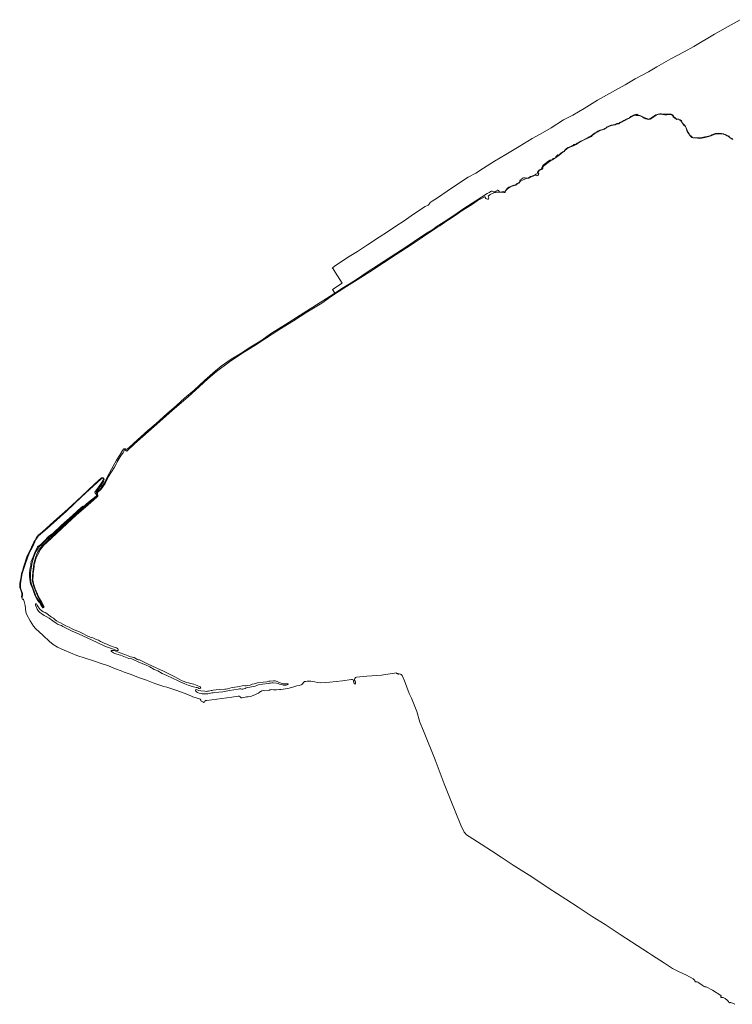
# Model space of a CAD drawing. Header units: metres. Extents: x 89394 to 92106, y 463550 to 466167.
# Tile 1 of 112: x 89394 to 90081, y 463569 to 464517. Entities that reach past the tile are written whole.
import ezdxf

# ---------------------------------------------------------------- set-up
doc = ezdxf.new("R2010")
doc.units = ezdxf.units.M
for name, color, linetype, lineweight in [('B-PV-OG-TERREIN_ERF-GV', 50, 'Continuous', 18), ('B-PV-OG-TERREIN_OEVER-GV', 7, 'Continuous', 18), ('B-PV-OG-WATER-GV', 130, 'Continuous', 18)]:
    doc.layers.add(name, color=color, linetype=linetype, lineweight=lineweight)

msp = doc.modelspace()

# ---------------------------------------------------------------- linework, layer by layer
at = {"layer": 'B-PV-OG-TERREIN_ERF-GV', "flags": 128}
msp.add_lwpolyline([(90088.26, 464517.317), (90073.923, 464509.115), (90063.618, 464503.382), (90043.788, 464491.542), (90034.46, 464486.466), (90021.538, 464479.683), (90008.13, 464472.03), (90000, 464467.243), (89987.177, 464460.309), (89977.501, 464454.72), (89965.38, 464447.818), (89950.865, 464439.73), (89938.154, 464431.917), (89927.137, 464425.297), (89918.046, 464420.783), (89906.176, 464413.326), (89895.615, 464407.064), (89887.891, 464402.785), (89883.885, 464400.408), (89875.365, 464395.225), (89862.495, 464387.444), (89851.737, 464381.001), (89841.08, 464374.361), (89833.644, 464369.454), (89826.391, 464365.625), (89817.129, 464359.476), (89806.238, 464352.159), (89796.846, 464345.864), (89791.613, 464342.678), (89789.839, 464341.365), (89789.264, 464340.757), (89788.982, 464340.26), (89788.587, 464339.686), (89788.095, 464339.116), (89787.657, 464338.832), (89784.87, 464337.274), (89773.682, 464330.093), (89764.619, 464323.771), (89756.523, 464318.534), (89748.625, 464313.097), (89740.545, 464307.915), (89729.358, 464300.446), (89719.78, 464293.966), (89710.196, 464288.312), (89699.07, 464280.964), (89697.683, 464280.019), (89696.409, 464279.139), (89695.468, 464278.327), (89695.412, 464278.29), (89696.079, 464277.266), (89698.072, 464274.207), (89704.915, 464263.701), (89695.476, 464257.495), (89697.861, 464254.073), (89706.18, 464259.558), (89717.609, 464266.591), (89729.885, 464274.812), (89739.962, 464281.393), (89751.676, 464288.978), (89761.854, 464295.349), (89769.195, 464300.274), (89779.375, 464307.346), (89786.896, 464311.989), (89792.234, 464315.377), (89795.456, 464317.796), (89805.906, 464324.417), (89815.671, 464331.095), (89822.138, 464335.521), (89833.599, 464342.978), (89844.551, 464350.1), (89845.745, 464350.723), (89847.017, 464351.054), (89847.921, 464351.765), (89848.613, 464352.187), (89849.555, 464352.226), (89850.228, 464351.899), (89850.843, 464351.515), (89851.727, 464351.496), (89852.746, 464351.688), (89853.362, 464352.034), (89853.785, 464352.591), (89854.342, 464352.994), (89854.861, 464353.11), (89855.419, 464352.917), (89855.938, 464352.552), (89856.034, 464352.014), (89856.265, 464351.534), (89856.938, 464351.4), (89857.572, 464351.342), (89858.86, 464351.438), (89859.975, 464351.861), (89860.763, 464351.457), (89861.302, 464351.361), (89861.686, 464351.515), (89862.186, 464352.476), (89863.09, 464353.686), (89863.82, 464354.8), (89864.532, 464355.492), (89865.589, 464356.183), (89866.339, 464356.491), (89867.166, 464356.721), (89867.723, 464356.99), (89869.3, 464357.49), (89870.395, 464357.855), (89872.145, 464358.258), (89872.683, 464358.566), (89873.125, 464359.123), (89873.548, 464359.507), (89874.241, 464359.949), (89874.875, 464360.083), (89875.567, 464360.564), (89876.028, 464361.236), (89876.125, 464362.178), (89876.74, 464363.138), (89877.74, 464363.503), (89878.028, 464364.003), (89878.797, 464364.637), (89879.585, 464365.002), (89880.546, 464365.002), (89881.258, 464364.925), (89882.084, 464364.618), (89882.719, 464364.579), (89883.565, 464364.733), (89884.084, 464364.906), (89884.853, 464365.175), (89885.487, 464365.713), (89886.449, 464366.289), (89887.545, 464366.635), (89889.14, 464367.153), (89890.159, 464367.711), (89890.909, 464367.826), (89891.659, 464368.479), (89892.37, 464368.844), (89892.678, 464369.42), (89892.966, 464370.227), (89893.428, 464371.054), (89894.293, 464372.053), (89894.946, 464372.802), (89895.638, 464373.186), (89896.407, 464373.321), (89896.869, 464373.589), (89897.33, 464374.531), (89897.676, 464375.511), (89898.099, 464376.779), (89900.291, 464378.546), (89901.637, 464379.488), (89902.906, 464380.429), (89904.136, 464381.37), (89904.963, 464381.889), (89905.693, 464382.139), (89906.482, 464382.254), (89907.654, 464382.83), (89907.962, 464383.003), (89908.02, 464383.407), (89908.308, 464383.733), (89908.539, 464383.772), (89908.866, 464383.484), (89909.885, 464384.022), (89910.442, 464384.425), (89910.75, 464385.232), (89911.423, 464385.866), (89911.749, 464386.365), (89912.403, 464386.98), (89912.826, 464387.019), (89913.249, 464386.865), (89913.903, 464387.076), (89914.979, 464388.056), (89915.71, 464388.882), (89916.46, 464389.439), (89917.363, 464390.112), (89918.805, 464390.746), (89919.401, 464391.726), (89921.208, 464393.128), (89922.708, 464394.358), (89924.284, 464394.934), (89926.207, 464395.741), (89926.764, 464396.087), (89927.264, 464396.221), (89927.707, 464396.413), (89927.956, 464396.721), (89928.264, 464397.047), (89928.86, 464397.278), (89929.61, 464397.431), (89930.091, 464397.528), (89930.456, 464397.585), (89931.052, 464397.989), (89931.436, 464398.315), (89931.821, 464398.546), (89933.224, 464399.43), (89934.801, 464400.236), (89937.165, 464401.331), (89939.453, 464402.465), (89940.914, 464403.137), (89942.01, 464403.867), (89942.818, 464404.405), (89943.991, 464404.77), (89944.798, 464405.462), (89946.49, 464406.807), (89948.028, 464408.113), (89950.181, 464409.285), (89951.335, 464410.034), (89952.661, 464410.611), (89953.296, 464410.918), (89954.641, 464411.206), (89955.968, 464411.552), (89957.141, 464411.879), (89958.025, 464412.436), (89959.332, 464413.281), (89960.351, 464414.165), (89961.313, 464414.53), (89963.024, 464415.279), (89964.139, 464415.702), (89967.561, 464416.336), (89969.522, 464417.316), (89971.387, 464417.489), (89972.367, 464418.2), (89974.694, 464419.352), (89976.328, 464420.255), (89978.539, 464421.37), (89981.596, 464422.964), (89983.134, 464424.117), (89984.364, 464424.751), (89986.402, 464425.558), (89987.671, 464426.096), (89988.363, 464426.172), (89988.863, 464426.23), (89989.286, 464426.076), (89989.92, 464425.807), (89990.535, 464425.289), (89990.881, 464425.173), (89991.631, 464425.212), (89992.65, 464424.655), (89995.092, 464423.425), (89996.553, 464422.714), (89998.341, 464422.023), (89999.552, 464421.658), (90000.552, 464421.773), (90001.725, 464422.023), (90002.378, 464422.599), (90006.158, 464424.929), (90007.166, 464425.83), (90009.359, 464426.449), (90010.968, 464426.608), (90012.595, 464426.608), (90014.982, 464426.36), (90017.441, 464426.237), (90019.333, 464426.484), (90021.225, 464426.537), (90022.604, 464425.919), (90023.524, 464425.247), (90024.196, 464424.434), (90024.444, 464423.851), (90025.77, 464422.755), (90026.318, 464422.225), (90026.866, 464421.766), (90027.556, 464421.518), (90028.865, 464421.589), (90030.58, 464420.741), (90031.818, 464419.804), (90032.455, 464418.779), (90032.968, 464417.719), (90033.923, 464416.658), (90034.648, 464415.863), (90035.443, 464415.086), (90035.85, 464414.555), (90036.487, 464413.177), (90037.141, 464411.516), (90037.619, 464410.226), (90037.866, 464409.554), (90038.662, 464408.476), (90039.405, 464407.416), (90040.041, 464406.267), (90041.067, 464405.03), (90042.287, 464404.058), (90043.578, 464403.652), (90045.347, 464403.705), (90047.204, 464403.705), (90048.176, 464403.475), (90049.538, 464403.528), (90051.766, 464404.023), (90054.401, 464404.535), (90056.506, 464404.712), (90057.956, 464405.048), (90060.166, 464405.772), (90061.086, 464406.285), (90062.695, 464406.921), (90063.756, 464407.292), (90064.428, 464407.61), (90065.649, 464407.858), (90067.735, 464407.911), (90070.441, 464407.84), (90072.386, 464407.469), (90073.89, 464406.868), (90075.463, 464405.949), (90076.666, 464405.366), (90077.462, 464405.083), (90078.558, 464403.934), (90079.425, 464403.351), (90080.291, 464402.98), (90080.539, 464402.697), (90081.034, 464402.379)], dxfattribs=at)
at = {"layer": 'B-PV-OG-TERREIN_OEVER-GV', "flags": 128}
msp.add_lwpolyline([(90081.034, 464402.379), (90080.539, 464402.697), (90080.291, 464402.98), (90079.425, 464403.351), (90078.558, 464403.934), (90077.462, 464405.083), (90076.666, 464405.366), (90075.463, 464405.949), (90073.89, 464406.868), (90072.386, 464407.469), (90070.441, 464407.84), (90067.735, 464407.911), (90065.649, 464407.858), (90064.428, 464407.61), (90063.756, 464407.292), (90062.695, 464406.921), (90061.086, 464406.285), (90060.166, 464405.772), (90057.956, 464405.048), (90056.506, 464404.712), (90054.401, 464404.535), (90051.766, 464404.023), (90049.538, 464403.528), (90048.176, 464403.475), (90047.204, 464403.705), (90045.347, 464403.705), (90043.578, 464403.652), (90042.287, 464404.058), (90041.067, 464405.03), (90040.041, 464406.267), (90039.405, 464407.416), (90038.662, 464408.476), (90037.866, 464409.554), (90037.619, 464410.226), (90037.141, 464411.516), (90036.487, 464413.177), (90035.85, 464414.555), (90035.443, 464415.086), (90034.648, 464415.863), (90033.923, 464416.658), (90032.968, 464417.719), (90032.455, 464418.779), (90031.818, 464419.804), (90030.58, 464420.741), (90028.865, 464421.589), (90027.556, 464421.518), (90026.866, 464421.766), (90026.318, 464422.225), (90025.77, 464422.755), (90024.444, 464423.851), (90024.196, 464424.434), (90023.524, 464425.247), (90022.604, 464425.919), (90021.225, 464426.537), (90019.333, 464426.484), (90017.441, 464426.237), (90014.982, 464426.36), (90012.595, 464426.608), (90010.968, 464426.608), (90009.359, 464426.449), (90007.166, 464425.83), (90006.158, 464424.929), (90002.378, 464422.599), (90001.725, 464422.023), (90000.552, 464421.773), (89999.552, 464421.658), (89998.341, 464422.023), (89996.553, 464422.714), (89995.092, 464423.425), (89992.65, 464424.655), (89991.631, 464425.212), (89990.881, 464425.173), (89990.535, 464425.289), (89989.92, 464425.807), (89989.286, 464426.076), (89988.863, 464426.23), (89988.363, 464426.172), (89987.671, 464426.096), (89986.402, 464425.558), (89984.364, 464424.751), (89983.134, 464424.117), (89981.596, 464422.964), (89978.539, 464421.37), (89976.328, 464420.255), (89974.694, 464419.352), (89972.367, 464418.2), (89971.387, 464417.489), (89969.522, 464417.316), (89967.561, 464416.336), (89964.139, 464415.702), (89963.024, 464415.279), (89961.313, 464414.53), (89960.351, 464414.165), (89959.332, 464413.281), (89958.025, 464412.436), (89957.141, 464411.879), (89955.968, 464411.552), (89954.641, 464411.206), (89953.296, 464410.918), (89952.661, 464410.611), (89951.335, 464410.034), (89950.181, 464409.285), (89948.028, 464408.113), (89946.49, 464406.807), (89944.798, 464405.462), (89943.991, 464404.77), (89942.818, 464404.405), (89942.01, 464403.867), (89940.914, 464403.137), (89939.453, 464402.465), (89937.165, 464401.331), (89934.801, 464400.236), (89933.224, 464399.43), (89931.821, 464398.546), (89931.436, 464398.315), (89931.052, 464397.989), (89930.456, 464397.585), (89930.091, 464397.528), (89929.61, 464397.431), (89928.86, 464397.278), (89928.264, 464397.047), (89927.956, 464396.721), (89927.707, 464396.413), (89927.264, 464396.221), (89926.764, 464396.087), (89926.207, 464395.741), (89924.284, 464394.934), (89922.708, 464394.358), (89921.208, 464393.128), (89919.401, 464391.726), (89918.805, 464390.746), (89917.363, 464390.112), (89916.46, 464389.439), (89915.71, 464388.882), (89914.979, 464388.056), (89913.903, 464387.076), (89913.249, 464386.865), (89912.826, 464387.019), (89912.403, 464386.98), (89911.749, 464386.365), (89911.423, 464385.866), (89910.75, 464385.232), (89910.442, 464384.425), (89909.885, 464384.022), (89908.866, 464383.484), (89908.539, 464383.772), (89908.308, 464383.733), (89908.02, 464383.407), (89907.962, 464383.003), (89907.654, 464382.83), (89906.482, 464382.254), (89905.693, 464382.139), (89904.963, 464381.889), (89904.136, 464381.37), (89902.906, 464380.429), (89901.637, 464379.488), (89900.291, 464378.546), (89898.099, 464376.779), (89897.676, 464375.511), (89897.33, 464374.531), (89896.869, 464373.589), (89896.407, 464373.321), (89895.638, 464373.186), (89894.946, 464372.802), (89894.293, 464372.053), (89893.428, 464371.054), (89892.966, 464370.227), (89892.678, 464369.42), (89892.37, 464368.844), (89891.659, 464368.479), (89890.909, 464367.826), (89890.159, 464367.711), (89889.14, 464367.153), (89887.545, 464366.635), (89886.449, 464366.289), (89885.487, 464365.713), (89884.853, 464365.175), (89884.084, 464364.906), (89883.565, 464364.733), (89882.719, 464364.579), (89882.084, 464364.618), (89881.258, 464364.925), (89880.546, 464365.002), (89879.585, 464365.002), (89878.797, 464364.637), (89878.028, 464364.003), (89877.74, 464363.503), (89876.74, 464363.138), (89876.125, 464362.178), (89876.028, 464361.236), (89875.567, 464360.564), (89874.875, 464360.083), (89874.241, 464359.949), (89873.548, 464359.507), (89873.125, 464359.123), (89872.683, 464358.566), (89872.145, 464358.258), (89870.395, 464357.855), (89869.3, 464357.49), (89867.723, 464356.99), (89867.166, 464356.721), (89866.339, 464356.491), (89865.589, 464356.183), (89864.532, 464355.492), (89863.82, 464354.8), (89863.09, 464353.686), (89862.186, 464352.476), (89861.686, 464351.515), (89861.302, 464351.361), (89860.763, 464351.457), (89859.975, 464351.861), (89858.86, 464351.438), (89857.572, 464351.342), (89856.938, 464351.4), (89856.265, 464351.534), (89856.034, 464352.014), (89855.938, 464352.552), (89855.419, 464352.917), (89854.861, 464353.11), (89854.342, 464352.994), (89853.785, 464352.591), (89853.362, 464352.034), (89852.746, 464351.688), (89851.727, 464351.496), (89850.843, 464351.515), (89850.228, 464351.899), (89849.555, 464352.226), (89848.613, 464352.187), (89847.921, 464351.765), (89847.017, 464351.054), (89845.745, 464350.723), (89844.551, 464350.1), (89833.599, 464342.978), (89822.138, 464335.521), (89815.671, 464331.095), (89805.906, 464324.417), (89795.456, 464317.796), (89792.234, 464315.377), (89786.896, 464311.989), (89779.375, 464307.346), (89769.195, 464300.274), (89761.854, 464295.349), (89751.676, 464288.978), (89739.962, 464281.393), (89729.885, 464274.812), (89717.609, 464266.591), (89706.18, 464259.558), (89697.861, 464254.073), (89693.216, 464251.01), (89680.306, 464242.748), (89664.376, 464232.635), (89650.418, 464223.648), (89636.776, 464215.293), (89626.553, 464208.195), (89616.862, 464202.433), (89606.555, 464195.597), (89598.003, 464190.249), (89588.17, 464183.615), (89582.729, 464179.059), (89572.228, 464169.759), (89562.243, 464160.671), (89553.017, 464152.877), (89545.206, 464145.899), (89535.978, 464137.914), (89525.673, 464128.498), (89517.805, 464121.65), (89507.637, 464112.662), (89499.565, 464105.392), (89498.317, 464104.311), (89497.462, 464103.593), (89496.914, 464103.342), (89496.488, 464103.507), (89495.952, 464103.958), (89495.474, 464104.155), (89494.974, 464104.12), (89494.587, 464103.964), (89493.321, 464102.554), (89490.898, 464098.551), (89487.43, 464093.144), (89482.682, 464084.44), (89478.346, 464076.73), (89475.773, 464071.155), (89473.177, 464066.984), (89472.477, 464065.749), (89471.744, 464064.887), (89470.601, 464064.101), (89469.761, 464063.364), (89469.114, 464062.678), (89468.689, 464062.083), (89468.676, 464061.466), (89468.841, 464060.844), (89468.991, 464060.209), (89469.07, 464059.411), (89469.039, 464058.615), (89468.935, 464058.246), (89463.001, 464053.171), (89461.949, 464052.164), (89460.437, 464050.879), (89458.749, 464049.639), (89457.013, 464048.152), (89448.92, 464041.037), (89443.377, 464036.297), (89437.113, 464030.556), (89428.43, 464022.259), (89422.642, 464016.92), (89417.426, 464012.035), (89416.275, 464010.879), (89415.095, 464009.71), (89413.954, 464008.39), (89411.652, 464004.856), (89410.629, 464002.681), (89409.879, 464000), (89408.798, 463996.74), (89407.953, 463993.32), (89407.339, 463988.176), (89406.521, 463981.89), (89406.39, 463979.994), (89406.376, 463977.703), (89406.765, 463975.043), (89407.745, 463971.53), (89409.698, 463966.67), (89412.119, 463961.119), (89413.939, 463957.552), (89416.825, 463952.76), (89417.062, 463952.146), (89416.984, 463951.826), (89416.784, 463951.687), (89416.412, 463951.874), (89416.085, 463952.49), (89414.878, 463954.612), (89410.854, 463960.574), (89409.529, 463963.038), (89406.837, 463970.171), (89405.602, 463973.457), (89404.734, 463977.989), (89404.763, 463985.044), (89405.626, 463990.899), (89406.155, 463994.648), (89407.92, 464000), (89409.201, 464003.316), (89410.495, 464005.952), (89411.243, 464007.515), (89411.912, 464008.558), (89413.005, 464009.564), (89415.447, 464011.969), (89417.691, 464014.117), (89419.755, 464016.146), (89427.183, 464022.383), (89439.427, 464034.021), (89448.86, 464042.096), (89450.808, 464043.852), (89452.688, 464045.665), (89454.383, 464047.207), (89457.377, 464049.106), (89467.953, 464057.924), (89468.336, 464058.507), (89468.544, 464059.202), (89468.625, 464059.791), (89468.636, 464060.272), (89468.514, 464060.988), (89468.27, 464061.749), (89468.023, 464062.386), (89467.936, 464062.814), (89470.834, 464065.95), (89475.046, 464072.683), (89475.321, 464073.927), (89475.448, 464074.735), (89475.256, 464075.384), (89474.99, 464075.747), (89474.556, 464076.018), (89473.734, 464076.118), (89473.113, 464075.981), (89466.293, 464069.964), (89453.733, 464058.304), (89440.621, 464045.902), (89427.234, 464034.096), (89416.14, 464024.162), (89414.1, 464022.559), (89412.31, 464021.101), (89411.212, 464019.889), (89409.946, 464017.898), (89408.989, 464016.216), (89407.845, 464014.126), (89405.491, 464009.495), (89404.279, 464006.802), (89403.298, 464004.654), (89402.161, 464002.276), (89401.131, 464000), (89398.663, 463991.96), (89397.599, 463989.153), (89397.074, 463987.267), (89396.103, 463983.986), (89395.534, 463980.865), (89394.594, 463976.391), (89394.236, 463973.927), (89394.196, 463972.102), (89394.376, 463970.54), (89394.841, 463968.846), (89396.116, 463964.914), (89396.363, 463963.942), (89396.252, 463962.959), (89395.889, 463961.946), (89396.257, 463960.85), (89396.465, 463961.115), (89396.854, 463962.449), (89397.028, 463963.522), (89396.979, 463964.714), (89396.512, 463965.82), (89395.903, 463967.383), (89395.334, 463969.002), (89394.969, 463970.446), (89394.875, 463972.225), (89394.991, 463974.055), (89395.266, 463976.241), (89396.613, 463984.09), (89397.82, 463987.885), (89399.569, 463992.553), (89402.119, 464000), (89402.956, 464002.217), (89403.783, 464004.259), (89405.026, 464006.429), (89406.601, 464009.374), (89407.928, 464012.298), (89408.786, 464014.449), (89410.164, 464017.166), (89411.356, 464018.952), (89412.439, 464020.123), (89420.727, 464027.317), (89439.168, 464044.148), (89453.762, 464057.713), (89472.712, 464075.234), (89473.536, 464075.82), (89473.921, 464075.867), (89474.561, 464075.619), (89475.029, 464075.032), (89474.599, 464074.231), (89473.065, 464071.285), (89468.68, 464064.789), (89467.341, 464063.253), (89466.624, 464062.472), (89466.557, 464061.91), (89467.04, 464061.391), (89467.673, 464060.856), (89468.205, 464060.034), (89468.227, 464059.168), (89467.981, 464058.597), (89459.033, 464051.363), (89458.054, 464050.533), (89456.948, 464049.596), (89456.501, 464049.235), (89455.267, 464048.699), (89453.777, 464047.77), (89445.2, 464039.869), (89434.207, 464030.194), (89426.481, 464022.933), (89421.943, 464019.49), (89420.749, 464018.294), (89419.386, 464016.895), (89417.586, 464014.929), (89415.94, 464013.153), (89414.594, 464011.905), (89412.77, 464010.778), (89412.114, 464010.284), (89411.468, 464009.639), (89408.767, 464004.191), (89407.101, 464000), (89405.308, 463995.491), (89405.042, 463993.702), (89404.819, 463992.138), (89404.046, 463987.922), (89403.733, 463983.979), (89403.744, 463980.993), (89404.142, 463975.863), (89404.987, 463973.047), (89406.195, 463970.394), (89406.841, 463968.811), (89407.765, 463966.126), (89408.735, 463962.987), (89409.643, 463961.285), (89411.263, 463958.453), (89412.441, 463957.01), (89413.453, 463955.778), (89414.405, 463954.34), (89415.282, 463952.998), (89415.807, 463951.947), (89416.077, 463951.298), (89416.279, 463951.067), (89416.918, 463950.902), (89417.474, 463951.249), (89417.638, 463951.85), (89417.542, 463952.627), (89414.811, 463957.373), (89413.144, 463959.772), (89411.463, 463964.137), (89409.063, 463969.329), (89408.496, 463971.024), (89407.121, 463975.571), (89406.799, 463978.148), (89406.925, 463979.562), (89407.122, 463980.786), (89407.206, 463982.051), (89407.309, 463984.165), (89407.921, 463987.931), (89408.074, 463991.338), (89408.298, 463992.587), (89408.816, 463994.169), (89409.452, 463997.038), (89409.952, 463998.621), (89410.484, 464000), (89410.664, 464000.51), (89411.569, 464002.33), (89413.568, 464005.816), (89414.216, 464007.189), (89415.095, 464008.433), (89416.367, 464010.067), (89417.467, 464011.403), (89420.016, 464013.64), (89429.687, 464022.561), (89439.812, 464032.131), (89448.513, 464040.03), (89460.341, 464050.222), (89468.452, 464057.529), (89469.221, 464058.13), (89469.488, 464058.44), (89469.607, 464058.863), (89469.5, 464059.593), (89469.243, 464060.396), (89469.121, 464061.099), (89469.289, 464061.905), (89469.772, 464062.636), (89471.379, 464063.878), (89472.85, 464065.219), (89474.352, 464067.343), (89476.472, 464070.675), (89479.927, 464077.393), (89485.418, 464086.509), (89487.248, 464089.355), (89487.644, 464090.476), (89488.089, 464091.523), (89490.877, 464096.457), (89493.37, 464099.446), (89493.998, 464100.103), (89494.638, 464101.463), (89494.803, 464102.33), (89495.292, 464103.111), (89495.749, 464103.425), (89495.949, 464103.351), (89496.272, 464102.838), (89496.674, 464102.275), (89497.301, 464101.912), (89497.551, 464101.929), (89504.982, 464108.971), (89518.204, 464120.619), (89529.183, 464130.301), (89541.188, 464141.058), (89547.529, 464146.507), (89556.541, 464154.226), (89567.015, 464163.666), (89575.554, 464171.347), (89583.774, 464178.562), (89596.218, 464187.994), (89608.32, 464195.707), (89620.829, 464203.644), (89630.036, 464209.647), (89643.771, 464218.561), (89657.893, 464227.212), (89670.878, 464235.608), (89685.326, 464244.478), (89694.724, 464250.938), (89706.429, 464258.646), (89719.406, 464266.85), (89731.623, 464274.647), (89744.654, 464283.165), (89756.936, 464291.193), (89771.337, 464300.587), (89780.898, 464306.985), (89783.735, 464308.761), (89786.167, 464310.376), (89790.08, 464312.876), (89793.962, 464315.639), (89796.98, 464317.778), (89798.936, 464318.864), (89805.882, 464323.544), (89808.96, 464325.489), (89815.619, 464329.893), (89818.422, 464331.836), (89821.239, 464333.764), (89827.786, 464338.132), (89831.356, 464340.33), (89834.949, 464342.734), (89841.906, 464346.739), (89842.493, 464346.647), (89843.296, 464345.134), (89843.884, 464344.763), (89844.81, 464344.424), (89845.49, 464344.424), (89846.046, 464344.887), (89846.17, 464345.597), (89845.985, 464346.678), (89845.737, 464347.48), (89847.53, 464348.839), (89851.145, 464350.445), (89854.543, 464351.247), (89856.799, 464351.155), (89858.776, 464350.939), (89859.982, 464351.124), (89860.569, 464350.846), (89861.496, 464350.753), (89861.866, 464351.216), (89862.67, 464352.698), (89863.937, 464354.273), (89865.636, 464355.539), (89866.965, 464356.249), (89868.788, 464356.898), (89870.549, 464357.608), (89872.279, 464357.947), (89872.959, 464358.349), (89873.546, 464359.152), (89875.06, 464359.862), (89876.574, 464361.344), (89878.706, 464362.795), (89880.807, 464363.845), (89882.599, 464364.277), (89884.886, 464364.802), (89886.647, 464366.037), (89887.635, 464366.346), (89888.964, 464366.716), (89890.787, 464367.612), (89891.251, 464367.457), (89892.517, 464367.087), (89893.352, 464367.334), (89894.186, 464368.198), (89894.279, 464369.001), (89893.908, 464369.742), (89894.001, 464370.977), (89894.618, 464372.058), (89895.545, 464372.676), (89896.411, 464372.799), (89896.998, 464372.953), (89897.523, 464373.324), (89898.11, 464374.466), (89898.357, 464375.485), (89899.13, 464376.566), (89900.613, 464377.616), (89903.486, 464379.654), (89905.587, 464381.444), (89907.503, 464382.433), (89909.542, 464383.544), (89914.053, 464386.817), (89915.784, 464388.577), (89917.607, 464389.874), (89919.028, 464390.399), (89919.615, 464391.541), (89922.705, 464393.98), (89925.239, 464394.968), (89927.958, 464395.864), (89930.306, 464397.253), (89933.21, 464399.106), (89937.567, 464401.205), (89942.356, 464403.49), (89945.014, 464404.941), (89946.249, 464406.146), (89948.351, 464407.875), (89951.224, 464409.48), (89953.202, 464410.561), (89955.612, 464411.117), (89957.62, 464411.765), (89959.289, 464413.031), (89962.471, 464414.698), (89964.418, 464415.501), (89967.971, 464416.119), (89969.609, 464417.045), (89971.555, 464417.169), (89972.513, 464417.879), (89974.243, 464418.774), (89976.653, 464420.071), (89980.639, 464422.047), (89983.42, 464423.807), (89985.737, 464424.826), (89988.117, 464425.135), (89990.094, 464424.919), (89991.608, 464424.857), (89992.69, 464424.332), (89994.451, 464423.375), (89995.934, 464422.448), (89997.324, 464421.862), (89998.684, 464421.368), (90000.105, 464421.337), (90001.743, 464421.646), (90003.133, 464422.479), (90005.234, 464423.776), (90007.335, 464425.443), (90009.097, 464425.937), (90011.723, 464426.246), (90013.731, 464426.061), (90015.74, 464425.783), (90017.717, 464425.845), (90019.54, 464426.061), (90021.116, 464426.03), (90021.95, 464425.876), (90022.723, 464425.382), (90023.526, 464424.733), (90023.989, 464423.838), (90025.133, 464422.881), (90026.307, 464421.738), (90027.357, 464421.306), (90028.871, 464421.368), (90030.015, 464420.812), (90031.683, 464419.577), (90032.795, 464417.57), (90034.217, 464415.81), (90035.607, 464414.39), (90036.318, 464412.815), (90037.461, 464409.573), (90039.006, 464407.535), (90040.18, 464405.528), (90041.725, 464403.892), (90043.239, 464403.398), (90045.278, 464403.429), (90047.194, 464403.274), (90049.202, 464403.027), (90051.304, 464403.336), (90055.907, 464404.2), (90060.542, 464405.497), (90063.261, 464406.732), (90065.733, 464407.412), (90068.174, 464407.504), (90070.739, 464407.381), (90073.21, 464406.732), (90075.651, 464405.405), (90077.134, 464404.88), (90078.772, 464403.429), (90081.244, 464402.039)], dxfattribs=at)
at = {"layer": 'B-PV-OG-WATER-GV', "flags": 128}
msp.add_lwpolyline([(90081.244, 464402.039), (90078.772, 464403.429), (90077.134, 464404.88), (90075.651, 464405.405), (90073.21, 464406.732), (90070.739, 464407.381), (90068.174, 464407.504), (90065.733, 464407.412), (90063.261, 464406.732), (90060.542, 464405.497), (90055.907, 464404.2), (90051.304, 464403.336), (90049.202, 464403.027), (90047.194, 464403.274), (90045.278, 464403.429), (90043.239, 464403.398), (90041.725, 464403.892), (90040.18, 464405.528), (90039.006, 464407.535), (90037.461, 464409.573), (90036.318, 464412.815), (90035.607, 464414.39), (90034.217, 464415.81), (90032.795, 464417.57), (90031.683, 464419.577), (90030.015, 464420.812), (90028.871, 464421.368), (90027.357, 464421.306), (90026.307, 464421.738), (90025.133, 464422.881), (90023.989, 464423.838), (90023.526, 464424.733), (90022.723, 464425.382), (90021.95, 464425.876), (90021.116, 464426.03), (90019.54, 464426.061), (90017.717, 464425.845), (90015.74, 464425.783), (90013.731, 464426.061), (90011.723, 464426.246), (90009.097, 464425.937), (90007.335, 464425.443), (90005.234, 464423.776), (90003.133, 464422.479), (90001.743, 464421.646), (90000.105, 464421.337), (89998.684, 464421.368), (89997.324, 464421.862), (89995.934, 464422.448), (89994.451, 464423.375), (89992.69, 464424.332), (89991.608, 464424.857), (89990.094, 464424.919), (89988.117, 464425.135), (89985.737, 464424.826), (89983.42, 464423.807), (89980.639, 464422.047), (89976.653, 464420.071), (89974.243, 464418.774), (89972.513, 464417.879), (89971.555, 464417.169), (89969.609, 464417.045), (89967.971, 464416.119), (89964.418, 464415.501), (89962.471, 464414.698), (89959.289, 464413.031), (89957.62, 464411.765), (89955.612, 464411.117), (89953.202, 464410.561), (89951.224, 464409.48), (89948.351, 464407.875), (89946.249, 464406.146), (89945.014, 464404.941), (89942.356, 464403.49), (89937.567, 464401.205), (89933.21, 464399.106), (89930.306, 464397.253), (89927.958, 464395.864), (89925.239, 464394.968), (89922.705, 464393.98), (89919.615, 464391.541), (89919.028, 464390.399), (89917.607, 464389.874), (89915.784, 464388.577), (89914.053, 464386.817), (89909.542, 464383.544), (89907.503, 464382.433), (89905.587, 464381.444), (89903.486, 464379.654), (89900.613, 464377.616), (89899.13, 464376.566), (89898.357, 464375.485), (89898.11, 464374.466), (89897.523, 464373.324), (89896.998, 464372.953), (89896.411, 464372.799), (89895.545, 464372.676), (89894.618, 464372.058), (89894.001, 464370.977), (89893.908, 464369.742), (89894.279, 464369.001), (89894.186, 464368.198), (89893.352, 464367.334), (89892.517, 464367.087), (89891.251, 464367.457), (89890.787, 464367.612), (89888.964, 464366.716), (89887.635, 464366.346), (89886.647, 464366.037), (89884.886, 464364.802), (89882.599, 464364.277), (89880.807, 464363.845), (89878.706, 464362.795), (89876.574, 464361.344), (89875.06, 464359.862), (89873.546, 464359.152), (89872.959, 464358.349), (89872.279, 464357.947), (89870.549, 464357.608), (89868.788, 464356.898), (89866.965, 464356.249), (89865.636, 464355.539), (89863.937, 464354.273), (89862.67, 464352.698), (89861.866, 464351.216), (89861.496, 464350.753), (89860.569, 464350.846), (89859.982, 464351.124), (89858.776, 464350.939), (89856.799, 464351.155), (89854.543, 464351.247), (89851.145, 464350.445), (89847.53, 464348.839), (89845.737, 464347.48), (89845.985, 464346.678), (89846.17, 464345.597), (89846.046, 464344.887), (89845.49, 464344.424), (89844.81, 464344.424), (89843.884, 464344.763), (89843.296, 464345.134), (89842.493, 464346.647), (89841.906, 464346.739), (89834.949, 464342.734), (89831.356, 464340.33), (89827.786, 464338.132), (89821.239, 464333.764), (89818.422, 464331.836), (89815.619, 464329.893), (89808.96, 464325.489), (89805.882, 464323.544), (89798.936, 464318.864), (89796.98, 464317.778), (89793.962, 464315.639), (89790.08, 464312.876), (89786.167, 464310.376), (89783.735, 464308.761), (89780.898, 464306.985), (89771.337, 464300.587), (89756.936, 464291.193), (89744.654, 464283.165), (89731.623, 464274.647), (89719.406, 464266.85), (89706.429, 464258.646), (89694.724, 464250.938), (89685.326, 464244.478), (89670.878, 464235.608), (89657.893, 464227.212), (89643.771, 464218.561), (89630.036, 464209.647), (89620.829, 464203.644), (89608.32, 464195.707), (89596.218, 464187.994), (89583.774, 464178.562), (89575.554, 464171.347), (89567.015, 464163.666), (89556.541, 464154.226), (89547.529, 464146.507), (89541.188, 464141.058), (89529.183, 464130.301), (89518.204, 464120.619), (89504.982, 464108.971), (89497.551, 464101.929), (89497.301, 464101.912), (89496.674, 464102.275), (89496.272, 464102.838), (89495.949, 464103.351), (89495.749, 464103.425), (89495.292, 464103.111), (89494.803, 464102.33), (89494.638, 464101.463), (89493.998, 464100.103), (89493.37, 464099.446), (89490.877, 464096.457), (89488.089, 464091.523), (89487.644, 464090.476), (89487.248, 464089.355), (89485.418, 464086.509), (89479.927, 464077.393), (89476.472, 464070.675), (89474.352, 464067.343), (89472.85, 464065.219), (89471.379, 464063.878), (89469.772, 464062.636), (89469.289, 464061.905), (89469.121, 464061.099), (89469.243, 464060.396), (89469.5, 464059.593), (89469.607, 464058.863), (89469.488, 464058.44), (89469.221, 464058.13), (89468.452, 464057.529), (89460.341, 464050.222), (89448.513, 464040.03), (89439.812, 464032.131), (89429.687, 464022.561), (89420.016, 464013.64), (89417.467, 464011.403), (89416.367, 464010.067), (89415.095, 464008.433), (89414.216, 464007.189), (89413.568, 464005.816), (89411.569, 464002.33), (89410.664, 464000.51), (89410.484, 464000), (89409.952, 463998.621), (89409.452, 463997.038), (89408.816, 463994.169), (89408.298, 463992.587), (89408.074, 463991.338), (89407.921, 463987.931), (89407.309, 463984.165), (89407.206, 463982.051), (89407.122, 463980.786), (89406.925, 463979.562), (89406.799, 463978.148), (89407.121, 463975.571), (89408.496, 463971.024), (89409.063, 463969.329), (89411.463, 463964.137), (89413.144, 463959.772), (89414.811, 463957.373), (89417.542, 463952.627), (89417.638, 463951.85), (89417.474, 463951.249), (89416.918, 463950.902), (89416.279, 463951.067), (89416.077, 463951.298), (89415.807, 463951.947), (89415.282, 463952.998), (89414.405, 463954.34), (89413.453, 463955.778), (89412.441, 463957.01), (89411.263, 463958.453), (89409.643, 463961.285), (89408.735, 463962.987), (89407.765, 463966.126), (89406.841, 463968.811), (89406.195, 463970.394), (89404.987, 463973.047), (89404.142, 463975.863), (89403.744, 463980.993), (89403.733, 463983.979), (89404.046, 463987.922), (89404.819, 463992.138), (89405.042, 463993.702), (89405.308, 463995.491), (89407.101, 464000), (89408.767, 464004.191), (89411.468, 464009.639), (89412.114, 464010.284), (89412.77, 464010.778), (89414.594, 464011.905), (89415.94, 464013.153), (89417.586, 464014.929), (89419.386, 464016.895), (89420.749, 464018.294), (89421.943, 464019.49), (89426.481, 464022.933), (89434.207, 464030.194), (89445.2, 464039.869), (89453.777, 464047.77), (89455.267, 464048.699), (89456.501, 464049.235), (89456.948, 464049.596), (89458.054, 464050.533), (89459.033, 464051.363), (89467.981, 464058.597), (89468.227, 464059.168), (89468.205, 464060.034), (89467.673, 464060.856), (89467.04, 464061.391), (89466.557, 464061.91), (89466.624, 464062.472), (89467.341, 464063.253), (89468.68, 464064.789), (89473.065, 464071.285), (89474.599, 464074.231), (89475.029, 464075.032), (89474.561, 464075.619), (89473.921, 464075.867), (89473.536, 464075.82), (89472.712, 464075.234), (89453.762, 464057.713), (89439.168, 464044.148), (89420.727, 464027.317), (89412.439, 464020.123), (89411.356, 464018.952), (89410.164, 464017.166), (89408.786, 464014.449), (89407.928, 464012.298), (89406.601, 464009.374), (89405.026, 464006.429), (89403.783, 464004.259), (89402.956, 464002.217), (89402.119, 464000), (89399.569, 463992.553), (89397.82, 463987.885), (89396.613, 463984.09), (89395.266, 463976.241), (89394.991, 463974.055), (89394.875, 463972.225), (89394.969, 463970.446), (89395.334, 463969.002), (89395.903, 463967.383), (89396.512, 463965.82), (89396.979, 463964.714), (89397.028, 463963.522), (89396.854, 463962.449), (89396.465, 463961.115), (89396.257, 463960.85), (89396.591, 463959.888), (89396.845, 463959.118), (89397.638, 463959.408), (89397.95, 463959.023), (89398.513, 463957.102), (89399.64, 463953.317), (89400.034, 463947.166), (89400.871, 463944.823), (89404.304, 463938.493), (89407.609, 463933.224), (89409.471, 463931.066), (89416.771, 463924.424), (89423.084, 463918.428), (89426.371, 463915.767), (89430.698, 463913.159), (89437.024, 463910.318), (89449.342, 463904.983), (89465.426, 463899.907), (89472.796, 463897.27), (89479.853, 463895.056), (89486.577, 463892.319), (89491.899, 463890.256), (89494.708, 463889.061), (89500.711, 463887.021), (89509.481, 463883.635), (89516.401, 463881.216), (89524.347, 463878.15), (89530.217, 463876.113), (89533.224, 463875.329), (89535.893, 463874.666), (89544.52, 463871.624), (89556.05, 463867.44), (89561.107, 463865.327), (89567.489, 463863.354), (89568.16, 463862.923), (89568.747, 463862.117), (89569.03, 463861.161), (89570.533, 463860.414), (89571.746, 463859.803), (89571.797, 463859.896), (89572.559, 463861.032), (89573.516, 463861.559), (89574.48, 463861.594), (89598.65, 463864.996), (89604.832, 463865.995), (89605.642, 463865.845), (89606.574, 463865.276), (89607.277, 463864.581), (89607.575, 463864.308), (89607.722, 463864.174), (89608.451, 463864.259), (89608.669, 463864.285), (89612.846, 463865.158), (89614.471, 463865.311), (89616.446, 463865.608), (89620.637, 463867.142), (89623.479, 463868.327), (89624.287, 463868.755), (89624.473, 463868.853), (89624.583, 463868.961), (89625.207, 463869.574), (89625.913, 463870.102), (89626.36, 463870.437), (89627.053, 463870.684), (89627.56, 463870.864), (89629.553, 463871.255), (89630.49, 463870.895), (89634.262, 463871.417), (89635.038, 463871.801), (89635.103, 463871.833), (89635.338, 463871.904), (89635.978, 463872.097), (89637.17, 463872.166), (89638.607, 463872.053), (89638.83, 463872.035), (89638.927, 463872.031), (89641.738, 463871.915), (89644.69, 463872.193), (89645.961, 463872.313), (89648.063, 463872.61), (89652.69, 463873.262), (89656.242, 463874.092), (89659.406, 463875.307), (89661.127, 463875.739), (89663.453, 463876.14), (89664.572, 463876.392), (89665.295, 463876.657), (89665.913, 463877.043), (89666.487, 463877.585), (89667.028, 463878.186), (89667.797, 463879.035), (89668.354, 463879.597), (89668.773, 463879.866), (89669.819, 463880.143), (89671.161, 463880.339), (89672.535, 463880.457), (89674.594, 463880.368), (89676.58, 463880.077), (89678.642, 463879.552), (89680.833, 463878.979), (89683.943, 463878.769), (89693.005, 463879.504), (89705.202, 463880.577), (89713.86, 463881.952), (89714.75, 463881.938), (89715.371, 463881.642), (89715.891, 463880.558), (89716.212, 463879.129), (89716.457, 463878.162), (89716.831, 463877.621), (89717.34, 463877.58), (89717.656, 463878.218), (89717.705, 463879.313), (89717.453, 463880.186), (89716.885, 463881.142), (89716.821, 463882), (89717.119, 463882.886), (89717.775, 463883.743), (89718.836, 463884.208), (89728.545, 463884.987), (89742.672, 463886.247), (89757.193, 463888.423), (89757.189, 463887.892), (89757.406, 463887.761), (89757.963, 463887.85), (89758.473, 463887.828), (89758.541, 463887.5), (89758.58, 463887.27), (89758.904, 463887.054), (89759.215, 463887.162), (89759.478, 463887.368), (89759.96, 463887.463), (89760.786, 463887.131), (89761.243, 463886.924), (89761.759, 463886.731), (89762.785, 463885.816), (89764.906, 463880.567), (89769.413, 463868.417), (89771.663, 463863.84), (89776.776, 463851.207), (89779.88, 463840.705), (89783.331, 463832.499), (89794.39, 463804.607), (89799.415, 463791.583), (89803.337, 463781.603), (89809.707, 463765.476), (89819.262, 463741.533), (89822.455, 463735.004), (89823.067, 463734.121), (89824.7, 463732.494), (89827.336, 463730.615), (89838.831, 463723.367), (89848.651, 463716.991), (89858.149, 463710.85), (89869.741, 463703.157), (89887.506, 463691.826), (89904.493, 463680.609), (89920.354, 463670.279), (89932.321, 463662.654), (89945.783, 463653.827), (89958.18, 463645.882), (89972.859, 463636.406), (89989.03, 463625.691), (90000, 463618.621), (90002.933, 463616.741), (90015.478, 463608.665), (90023.203, 463603.596), (90029.546, 463600.424), (90036.752, 463597.141), (90043.099, 463593.512), (90043.99, 463592.734), (90044.918, 463591.372), (90045.131, 463590.939), (90045.366, 463590.754), (90045.857, 463590.673), (90046.438, 463590.667), (90046.85, 463590.634), (90047.459, 463590.46), (90048.652, 463589.823), (90051.908, 463587.483), (90053.711, 463586.174), (90054.306, 463585.835), (90054.677, 463585.805), (90055.017, 463585.902), (90055.639, 463585.893), (90061.656, 463582.789), (90069.738, 463577.525), (90070.089, 463577.247), (90069.977, 463576.883), (90069.798, 463576.731), (90069.733, 463576.446), (90069.872, 463576.103), (90070.219, 463575.784), (90071.117, 463575.587), (90071.78, 463575.574), (90072.068, 463575.551), (90073.826, 463574.702), (90075.987, 463573.198), (90076.559, 463572.571), (90077.069, 463571.699), (90077.352, 463571.095), (90077.583, 463570.869), (90078.14, 463570.574), (90078.473, 463570.589), (90078.906, 463570.803), (90079.535, 463570.876), (90083.088, 463569.135)], dxfattribs=at)
for points in [[(89435.914, 463932.911), (89434.572, 463933.772), (89433.259, 463934.197), (89431.366, 463934.919), (89429.33, 463936.022), (89426.097, 463938.531), (89422.765, 463940.871), (89419.833, 463942.447), (89417.721, 463943.533), (89415.694, 463945.033), (89413.685, 463946.513), (89412.43, 463947.863), (89411.016, 463949.765), (89409.356, 463953.354), (89409.295, 463954.036), (89409.48, 463954.693), (89409.616, 463954.86), (89410.348, 463954.655), (89411.139, 463953.655), (89412.027, 463951.916), (89412.866, 463950.518), (89413.99, 463949.227), (89415.457, 463948.043), (89416.93, 463947.103), (89418.748, 463946.421), (89420.465, 463945.457), (89422.358, 463943.847), (89423.454, 463942.992), (89424.814, 463942.093), (89426.62, 463940.863), (89428.289, 463939.409), (89429.758, 463938.299), (89431.831, 463937.196), (89433.57, 463936.345), (89435.68, 463935.184), (89438.707, 463933.606), (89442.008, 463932.456), (89444.094, 463931.05), (89446.731, 463929.802), (89449.109, 463928.786), (89451.769, 463927.726), (89454.889, 463926.07), (89458.57, 463924.138), (89462.055, 463922.757), (89463.065, 463922.319), (89464.814, 463921.903), (89466.651, 463921.239), (89468.015, 463920.529), (89470.076, 463919.709), (89472.168, 463918.586), (89474.225, 463917.577), (89476.376, 463916.548), (89478.08, 463915.868), (89480.682, 463914.734), (89486.066, 463912.877), (89487.432, 463912.299), (89488.46, 463911.748), (89488.848, 463911.361), (89489.078, 463910.638), (89488.933, 463910.036), (89488.719, 463909.777), (89487.832, 463909.815), (89484.721, 463911.017), (89477.016, 463913.85), (89469.569, 463917.264), (89463.376, 463920.083), (89451.516, 463925.634), (89444.682, 463928.561), (89436.977, 463932.245)], [(89502.832, 463903.534), (89504.525, 463903.175), (89506.071, 463902.159), (89507.241, 463901.226), (89508.65, 463900.855), (89509.786, 463900.962), (89512.138, 463899.588), (89517.375, 463897.13), (89526.429, 463892.869), (89532.827, 463889.894), (89543.573, 463884.405), (89550.807, 463880.788), (89552.754, 463879.952), (89555.024, 463879.184), (89556.826, 463878.597), (89558.764, 463878.214), (89561.844, 463877.334), (89565.238, 463876.145), (89568.026, 463874.874), (89568.491, 463874.505), (89568.627, 463873.841), (89568.354, 463873.431), (89567.479, 463873.204), (89566.914, 463873.255), (89566.017, 463873.747), (89565.174, 463874.086), (89564.213, 463874.221), (89562.859, 463874.496), (89560.434, 463875.097), (89556.423, 463876.602), (89553.308, 463877.634), (89549.473, 463879.4), (89546.815, 463880.592), (89541.484, 463883.071), (89535.875, 463885.84), (89531.592, 463887.861), (89527.163, 463890.15), (89523.926, 463891.62), (89519.499, 463894.003), (89515.367, 463896.04), (89509.711, 463898.375), (89507.686, 463899.1), (89504.937, 463900.445), (89502.148, 463901.678), (89499.27, 463902.289), (89491.174, 463905.376), (89487.871, 463906.45), (89486.034, 463907.095), (89484.515, 463907.639), (89483.732, 463908.128), (89482.765, 463908.867), (89482.375, 463909.159), (89482.419, 463909.442), (89482.576, 463909.741), (89482.995, 463909.864), (89484.09, 463909.802), (89485.487, 463909.734), (89486.932, 463909.286), (89488.562, 463908.627), (89489.962, 463907.859), (89495.479, 463906.076), (89497.073, 463905.512), (89498.811, 463904.623), (89500.872, 463903.822)], [(89563.767, 463870.778), (89563.704, 463871.346), (89563.65, 463871.775), (89563.831, 463872.1), (89564.541, 463872.299), (89565.26, 463872.113), (89566.862, 463871.405), (89568.587, 463870.87), (89572.519, 463870.532), (89573.845, 463870.44), (89575.145, 463870.626), (89576.226, 463870.847), (89577.269, 463871.032), (89578.665, 463871.266), (89579.726, 463871.432), (89580.774, 463871.591), (89586.311, 463872.156), (89591.796, 463872.602), (89592.961, 463872.614), (89594.399, 463873.08), (89598.82, 463874.072), (89604.041, 463874.851), (89610.252, 463875.987), (89611.239, 463875.927), (89611.69, 463875.817), (89612.27, 463875.886), (89613.589, 463876.052), (89616.2, 463876.58), (89618.35, 463877.351), (89620.246, 463877.738), (89623.373, 463878.563), (89628.75, 463879.238), (89632.194, 463879.647), (89634.201, 463880.176), (89635.69, 463880.351), (89638.705, 463880.656), (89640.482, 463880.504), (89642.189, 463879.982), (89644.145, 463879.083), (89648.146, 463877.844), (89649.23, 463877.632), (89650.457, 463877.63), (89651.638, 463877.824), (89652.498, 463877.724), (89652.928, 463877.544), (89652.892, 463877.338), (89652.558, 463877.011), (89651.84, 463876.7), (89650.886, 463876.513), (89649.625, 463876.408), (89648.54, 463876.577), (89647.522, 463876.65), (89646.163, 463876.981), (89644.691, 463877.549), (89643.254, 463878.033), (89641.633, 463878.452), (89638.372, 463878.694), (89637.1, 463878.621), (89635.795, 463878.549), (89634.86, 463878.368), (89633.524, 463877.976), (89627.997, 463877.354), (89624.064, 463876.76), (89622.744, 463876.279), (89621.043, 463875.631), (89612.296, 463873.825), (89611.324, 463873.387), (89610.269, 463872.919), (89609.073, 463872.643), (89608.169, 463872.72), (89607.173, 463872.918), (89606.547, 463873.083), (89605.942, 463873.058), (89604.866, 463872.748), (89600.667, 463871.839), (89596.323, 463871.173), (89589.988, 463870.11), (89582.242, 463869.291), (89580.484, 463869.198), (89579.214, 463868.955), (89576.658, 463868.356), (89575.325, 463868.109), (89573.548, 463867.996), (89571.776, 463868.104), (89570.13, 463868.254), (89568.899, 463868.35), (89567.223, 463868.846), (89565.502, 463869.538), (89564.499, 463870.045)]]:
    msp.add_lwpolyline(points, close=True, dxfattribs=at)

doc.saveas('drawing.dxf')
